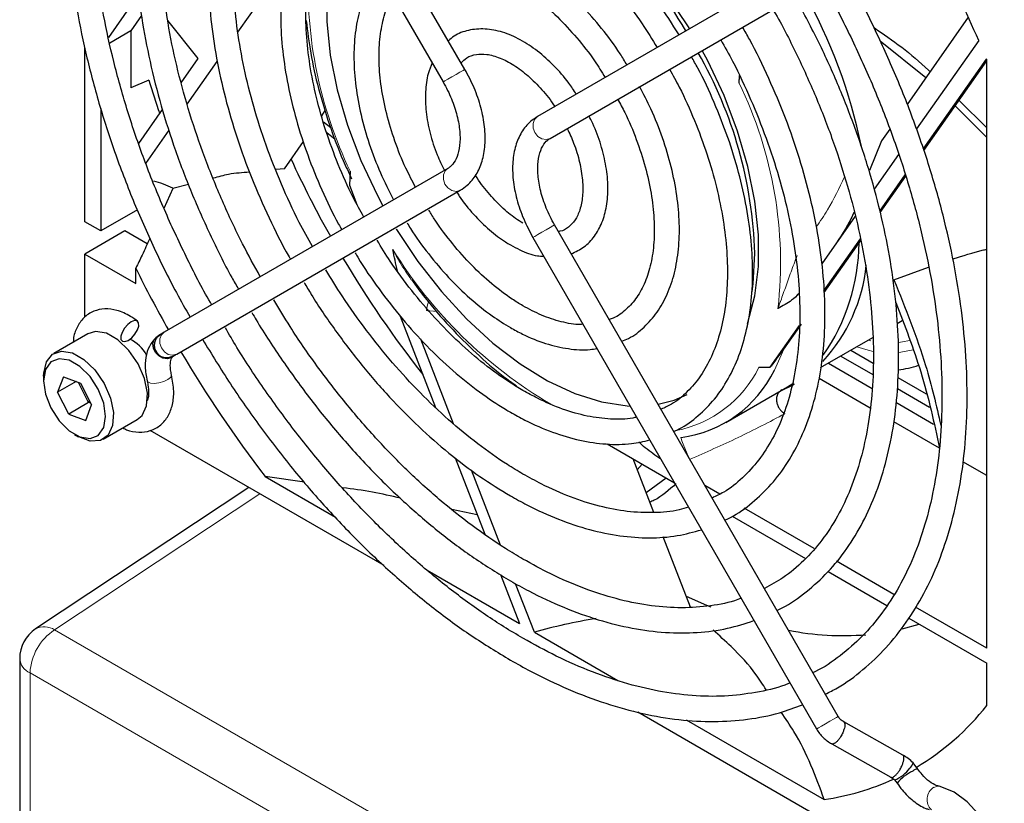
# Paper-space layout 'Blatt2' of a CAD drawing. Header units: millimetres. Extents: x 5 to 418, y 2 to 292.
# Tile 45 of 63: x 87 to 104, y 202 to 216. Entities that reach past the tile are written whole.
import ezdxf

# ---------------------------------------------------------------- set-up
doc = ezdxf.new("R2010")
doc.units = ezdxf.units.MM

psp = doc.layouts.new('Blatt2')

# ---------------------------------------------------------------- linework, layer by layer
at = {"color": 7, "linetype": 'Continuous', "lineweight": 25}
for p, q in [((94.838, 214.707), (89.823, 223.394)), ((89.438, 223.172), (94.453, 214.485)), ((101.138, 216.768), (96.122, 213.872)), ((90.823, 215.363), (91.658, 216.551)), ((96.344, 213.487), (101.36, 216.383)), ((88.941, 215.851), (88.534, 215.271)), ((89.119, 215.656), (88.929, 215.385)), ((103.743, 215.628), (102.66, 214.088)), ((90.123, 214.898), (89.585, 215.568)), ((88.929, 215.385), (88.557, 215.17)), ((88.929, 215.385), (88.929, 214.383)), ((102.182, 215.21), (102.993, 214.561)), ((103.926, 215.219), (102.826, 213.654)), ((88.116, 212.013), (88.116, 215.084)), ((89.822, 214.47), (90.123, 214.898)), ((89.928, 214.089), (90.459, 214.845)), ((102.947, 213.295), (104.067, 214.889)), ((102.955, 213.27), (104.07, 214.856)), ((104.07, 204.475), (104.07, 214.882)), ((99.687, 214.465), (99.693, 214.597)), ((89.246, 214.514), (88.929, 214.383)), ((103.512, 214.063), (104.07, 213.504)), ((103.579, 214.158), (104.07, 213.674)), ((88.399, 214.013), (88.399, 211.85)), ((89.069, 213.398), (89.491, 213.998)), ((92.305, 213.888), (92.368, 213.978)), ((92.465, 213.675), (92.337, 213.773)), ((89.193, 213.043), (89.605, 213.63)), ((92.544, 213.468), (92.394, 213.584)), ((102.353, 213.651), (102.209, 213.446)), ((91.645, 212.95), (91.982, 213.429)), ((102.209, 213.446), (101.997, 212.918)), ((102.509, 213.203), (102.077, 212.588)), ((94.535, 212.955), (89.519, 210.059)), ((91.645, 212.95), (91.493, 212.934)), ((92.809, 212.91), (92.797, 212.658)), ((94.531, 212.953), (94.535, 212.955)), ((102.179, 212.203), (102.628, 212.842)), ((89.948, 212.672), (89.672, 212.603)), ((92.797, 212.658), (92.927, 212.321)), ((102.186, 212.176), (102.636, 212.817)), ((89.672, 212.603), (89.514, 212.25)), ((89.741, 209.674), (94.757, 212.57)), ((89.046, 212.223), (88.399, 211.85)), ((88.399, 211.85), (88.116, 212.013)), ((101.441, 203.27), (96.426, 211.957)), ((101.742, 212.111), (101.15, 211.269)), ((88.823, 211.85), (88.116, 211.441)), ((89.22, 211.62), (88.823, 211.85)), ((96.041, 211.735), (101.056, 203.048)), ((101.189, 210.794), (101.833, 211.711)), ((101.191, 210.76), (101.839, 211.682)), ((88.116, 210.326), (88.116, 211.441)), ((88.116, 211.441), (89.017, 210.921)), ((89.017, 210.921), (89.017, 211.191)), ((102.426, 210.987), (103.041, 211.211)), ((93.693, 210.347), (94.32, 208.732)), ((102.484, 210.215), (102.574, 210.267)), ((100.239, 209.443), (100.758, 210.181)), ((100.478, 209.759), (100.791, 210.201)), ((88.168, 210.033), (87.567, 209.686)), ((89.443, 210.015), (89.373, 209.96)), ((89.406, 209.983), (89.457, 210.023)), ((89.408, 209.987), (89.448, 210.018)), ((94.639, 208.44), (94.058, 209.937)), ((101.131, 209.435), (102.052, 209.966)), ((101.665, 209.742), (102.058, 209.515)), ((89.671, 209.633), (89.665, 209.63)), ((89.67, 209.63), (89.675, 209.635)), ((89.677, 209.637), (89.671, 209.634)), ((89.677, 209.637), (89.69, 209.644)), ((101.267, 209.513), (102.044, 209.064)), ((101.488, 209.64), (102.052, 209.315)), ((100.039, 209.441), (100.239, 209.443)), ((87.386, 209.285), (87.386, 209.203)), ((87.737, 209.271), (87.633, 208.999)), ((87.96, 209.188), (87.633, 208.999)), ((87.737, 209.271), (88.039, 209.159)), ((88.183, 208.819), (88.002, 209.173)), ((100.547, 209.097), (100.659, 209.167)), ((102.005, 208.72), (101.103, 209.24)), ((102.496, 209.262), (102.996, 208.974)), ((87.83, 208.615), (87.633, 208.999)), ((88.039, 209.159), (88.236, 208.775)), ((99.451, 208.465), (100.547, 209.097)), ((100.661, 209.134), (100.411, 209.01)), ((102.488, 209.063), (103.055, 208.736)), ((88.183, 208.819), (87.83, 208.615)), ((88.183, 208.819), (88.201, 208.843)), ((88.22, 208.805), (88.183, 208.819)), ((102.463, 208.822), (103.129, 208.438)), ((88.131, 208.503), (88.236, 208.775)), ((87.83, 208.615), (88.131, 208.503)), ((88.442, 208.17), (89.043, 208.517)), ((103.231, 208.012), (102.427, 208.476)), ((93.408, 205.937), (89.274, 208.323)), ((87.934, 208.254), (88.005, 208.213)), ((97.356, 208.085), (98.544, 207.4)), ((94.665, 207.843), (95.19, 206.489)), ((98.181, 206.873), (97.813, 207.822)), ((104.07, 207.527), (103.646, 207.772)), ((95.471, 206.296), (94.956, 207.623)), ((97.887, 207.631), (97.972, 207.73)), ((91.303, 207.509), (92.547, 206.791)), ((91.999, 207.408), (91.303, 207.509)), ((98.401, 207.483), (98.047, 207.219)), ((91.019, 207.316), (87.243, 204.815)), ((99.35, 207.2), (99.084, 207.354)), ((95.057, 206.832), (94.606, 206.93)), ((101.019, 206.236), (99.78, 206.951)), ((99.564, 206.811), (100.864, 206.061)), ((98.829, 205.202), (98.347, 206.446)), ((102.427, 205.424), (101.41, 206.011)), ((94.169, 205.854), (95.802, 204.912)), ((95.466, 205.777), (95.802, 204.912)), ((101.263, 205.83), (102.302, 205.23)), ((96.067, 204.759), (95.735, 205.615)), ((104.07, 204.475), (102.81, 205.202)), ((102.69, 205.006), (104.07, 204.21)), ((102.573, 204.816), (102.872, 204.901)), ((96.067, 204.759), (97.544, 203.906)), ((86.964, 204.294), (86.964, 141.629)), ((104.07, 203.462), (104.07, 204.21)), ((101.98, 200.988), (97.896, 203.346)), ((98.755, 203.207), (101.193, 201.8)), ((102.584, 202.587), (101.539, 203.176)), ((101.328, 202.784), (102.373, 202.195)), ((102.85, 202.34), (102.765, 202.448)), ((102.437, 202.147), (102.484, 202.088)), ((103.229, 202.033), (103.225, 202.034))]:
    psp.add_line(p, q, dxfattribs=at)
at = {"color": 7, "linetype": 'Continuous', "lineweight": 18}
for p, q in [((94.343, 210.427), (94.162, 210.443)), ((102.017, 209.909), (101.973, 209.921)), ((101.969, 209.741), (101.771, 209.804)), ((102.061, 209.722), (101.969, 209.741)), ((91.211, 207.205), (87.581, 204.8)), ((87.581, 204.8), (130.346, 180.112)), ((129.912, 179.351), (87.147, 204.039)), ((87.147, 204.039), (87.147, 141.374))]:
    psp.add_line(p, q, dxfattribs=at)
at = {"color": 7, "linetype": 'Continuous', "lineweight": 25, "flags": 128}
for points in [[(98.814, 215.427), (98.796, 215.457), (98.416, 216.026), (98.001, 216.556), (97.557, 217.04), (97.091, 217.468), (96.612, 217.834), (96.126, 218.132), (95.643, 218.358), (95.254, 218.485)], [(92.733, 217.464), (92.58, 217.103), (92.456, 216.631), (92.394, 216.111), (92.394, 215.55), (92.456, 214.958), (92.58, 214.344), (92.762, 213.719), (93, 213.093), (93.291, 212.476), (93.388, 212.293)], [(99.835, 210.202), (99.845, 210.232), (99.968, 210.703), (100.03, 211.223), (100.03, 211.784), (99.968, 212.376), (99.845, 212.99), (99.663, 213.615), (99.424, 214.242), (99.134, 214.859), (99.037, 215.042)], [(104.07, 214.882), (104.07, 214.883), (104.069, 214.884), (104.069, 214.885), (104.069, 214.885), (104.068, 214.886), (104.068, 214.887), (104.067, 214.888), (104.067, 214.889)], [(93.625, 211.884), (93.629, 211.878), (94.008, 211.309), (94.424, 210.778), (94.868, 210.295), (95.333, 209.866), (95.813, 209.5), (96.298, 209.202), (96.782, 208.977), (97.255, 208.828), (97.711, 208.759), (97.761, 208.756)], [(99.917, 210.774), (99.936, 210.917), (99.967, 211.459)], [(88.938, 210.242), (88.876, 210.195), (88.819, 210.131), (88.776, 210.058), (88.753, 209.989), (88.755, 209.933), (88.78, 209.9), (88.825, 209.894), (88.883, 209.916), (88.946, 209.964), (89.002, 210.028), (89.045, 210.101), (89.068, 210.17), (89.066, 210.226), (89.041, 210.259), (88.996, 210.265), (88.938, 210.242)], [(88.498, 210.041), (88.306, 210.073), (88.168, 210.033)], [(89.043, 208.517), (89.127, 208.589), (89.207, 208.759), (89.222, 208.985), (89.17, 209.243), (89.057, 209.504), (88.895, 209.74), (88.701, 209.926), (88.498, 210.041)], [(89.668, 209.628), (89.646, 209.613), (89.576, 209.592), (89.498, 209.602), (89.423, 209.641), (89.364, 209.704), (89.328, 209.781), (89.321, 209.86), (89.345, 209.929), (89.373, 209.96)], [(87.386, 209.285), (87.388, 209.336), (87.436, 209.537), (87.545, 209.671), (87.705, 209.726), (87.897, 209.694)], [(87.897, 209.694), (88.1, 209.579), (88.294, 209.393), (88.456, 209.157), (88.569, 208.896), (88.621, 208.639), (88.606, 208.412), (88.526, 208.242), (88.39, 208.146), (88.212, 208.135), (88.011, 208.21), (88.005, 208.213)], [(87.838, 209.565), (87.66, 209.593), (87.514, 209.536), (87.419, 209.4), (87.386, 209.203), (87.419, 208.967), (87.515, 208.722), (87.661, 208.496), (87.84, 208.318), (88.03, 208.209), (88.209, 208.181), (88.354, 208.238), (88.449, 208.374), (88.482, 208.571), (88.449, 208.807), (88.354, 209.052), (88.208, 209.278), (88.029, 209.456), (87.838, 209.565)], [(89.665, 209.63), (89.586, 209.607), (89.533, 209.61)], [(98.256, 208.787), (98.54, 208.86), (98.769, 208.957)], [(98.754, 205.396), (99.113, 205.235), (99.188, 205.204)], [(103.366, 199.947), (103.575, 199.88), (103.783, 199.878), (103.968, 199.942), (104.126, 200.076), (104.227, 200.256), (104.276, 200.475), (104.269, 200.733), (104.204, 201.013), (104.085, 201.289), (103.92, 201.544), (103.721, 201.762), (103.495, 201.929), (103.272, 202.022), (103.225, 202.034), (103.225, 202.034)]]:
    psp.add_lwpolyline(points, dxfattribs=at)
at = {"color": 7, "linetype": 'Continuous', "lineweight": 18, "flags": 128}
for points in [[(94.751, 214.657), (94.682, 214.617), (94.607, 214.573), (94.537, 214.533), (94.485, 214.503), (94.457, 214.487), (94.453, 214.485)], [(94.838, 214.707), (94.834, 214.705), (94.805, 214.688), (94.751, 214.657)], [(96.122, 213.872), (96.07, 213.822), (96.043, 213.751), (96.045, 213.669), (96.076, 213.589), (96.131, 213.522), (96.201, 213.479), (96.276, 213.467), (96.344, 213.487), (96.344, 213.487)], [(94.757, 212.57), (94.751, 212.567), (94.682, 212.55), (94.607, 212.565), (94.537, 212.61), (94.485, 212.679), (94.457, 212.76), (94.457, 212.841), (94.487, 212.911), (94.531, 212.953)], [(96.041, 211.735), (96.045, 211.738), (96.076, 211.755), (96.131, 211.787), (96.201, 211.827), (96.276, 211.871), (96.344, 211.91), (96.396, 211.94), (96.423, 211.956), (96.426, 211.957)], [(89.741, 209.674), (89.736, 209.671), (89.666, 209.653), (89.591, 209.669), (89.522, 209.714), (89.469, 209.782), (89.441, 209.863), (89.442, 209.945), (89.471, 210.015), (89.519, 210.059)], [(102.704, 209.916), (102.576, 209.889), (102.505, 209.88)], [(100.478, 209.759), (100.341, 209.442), (100.314, 209.389)], [(102.765, 209.751), (102.549, 209.709), (102.507, 209.705)], [(89.582, 209.222), (89.511, 209.19), (89.427, 209.167), (89.345, 209.157), (89.276, 209.162), (89.23, 209.181), (89.217, 209.201)], [(89.649, 209.304), (89.65, 209.296), (89.631, 209.26), (89.582, 209.222)], [(98.79, 207.862), (98.786, 207.872), (98.756, 207.94), (98.726, 208.012), (98.699, 208.08), (98.677, 208.138), (98.663, 208.18), (98.658, 208.201), (98.663, 208.2)], [(101.056, 203.048), (101.061, 203.05), (101.092, 203.068), (101.146, 203.1), (101.216, 203.14), (101.291, 203.183), (101.36, 203.223), (101.412, 203.253), (101.439, 203.268), (101.441, 203.27)], [(103.225, 202.034), (103.196, 202.036), (103.132, 202.016)]]:
    psp.add_lwpolyline(points, dxfattribs=at)
at = {"color": 7, "linetype": 'Continuous', "lineweight": 25}
for centre, radius, start, end in [((92.489, 211.838), 7.191, 29.5616, 62.3293), ((83.489, 206.304), 22.297, 23.5689, 27.7925), ((92.362, 211.363), 9.696, 11.7837, 29.1088), ((92.335, 211.214), 7.636, 1.8385, 29.7338), ((106.359, 219.862), 17.929, 197.3548, 199.3306), ((108.89, 220.993), 18.85, 204.6936, 209.3421), ((98.298, 211.667), 3.512, 325.0464, 359.5697), ((108.759, 220.895), 18.687, 210.6403, 218.3096), ((109.256, 221.199), 22.578, 206.312, 209.4395), ((98.99, 211.555), 2.965, 317.3401, 354.0132), ((88.606, 209.316), 0.693, 29.5383, 63.6046), ((89.567, 209.83), 0.222, 209.5849, 298.0105), ((109.013, 221.041), 22.288, 210.5367, 217.3833), ((98.376, 210.339), 2.158, 277.6275, 333.8921), ((96.856, 212.35), 4.46, 319.3307, 320.364), ((102.373, 210.887), 1.494, 274.9243, 289.1925), ((87.589, 204.294), 0.625, 123.5211, 180), ((101.535, 209.772), 5.074, 258.9591, 274.4728), ((100.498, 206.291), 4.557, 300.6254, 321.6186), ((102.634, 202.466), 0.132, 303.8577, 351.9568), ((102.247, 202.671), 0.558, 289.9363, 325.6516), ((103.108, 201.566), 0.815, 115.1296, 140.078), ((102.855, 202.206), 0.134, 91.8679, 133.5386), ((100.517, 206.351), 4.601, 278.441, 294.4227)]:
    psp.add_arc(centre, radius, start, end, dxfattribs=at)
at = {"color": 7, "linetype": 'Continuous', "lineweight": 18}
for centre, radius, start, end in [((99.595, 216.172), 7.53, 177.5142, 205.6706), ((93.165, 211.285), 7.256, 353.6007, 25.9923), ((100.465, 215.779), 8.108, 211.6559, 239.5456), ((94.682, 210.407), 0.522, 158.546, 176.0304), ((98.164, 210.376), 2.096, 281.2881, 333.4932), ((87.399, 204.525), 0.329, 56.5471, 118.2796), ((88.109, 203.994), 0.963, 123.2297, 177.3477), ((87.264, 204.317), 0.301, 184.2707, 247.0494), ((103.265, 201.801), 0.253, 121.591, 226.1586)]:
    psp.add_arc(centre, radius, start, end, dxfattribs=at)
at = {"color": 7, "linetype": 'Continuous', "lineweight": 25}
for centre, major_axis, ratio, start_param, end_param in [((87.65, 201.311), (1.399, 11.48), 0.402531, 6.144995, 6.220755), ((100.047, 200.883), (7.357, -0.897), 0.565682, 2.04191, 2.209587)]:
    psp.add_ellipse(centre, major_axis=major_axis, ratio=ratio, start_param=start_param, end_param=end_param, dxfattribs=at)
for points, knots in [([(89.684, 222.746), (89.564, 222.646), (89.301, 222.427), (88.95, 222.011), (88.623, 221.519), (88.347, 220.967), (88.123, 220.362), (87.954, 219.706), (87.841, 219.006), (87.784, 218.266), (87.784, 217.492), (87.84, 216.689), (87.952, 215.863), (88.12, 215.02), (88.342, 214.166), (88.616, 213.306), (88.939, 212.448), (89.312, 211.597), (89.659, 210.886), (89.897, 210.469), (89.979, 210.325)], [0, 0, 0, 0, 0.047495, 0.104245, 0.16119, 0.21838, 0.275808, 0.333427, 0.391178, 0.449004, 0.506865, 0.564727, 0.622576, 0.680405, 0.738212, 0.795999, 0.853768, 0.911525, 0.969272, 1, 1, 1, 1]), ([(90.36, 210.545), (90.352, 210.558), (90.188, 210.835), (89.904, 211.398), (89.515, 212.225), (89.176, 213.064), (88.885, 213.904), (88.646, 214.741), (88.458, 215.567), (88.325, 216.377), (88.246, 217.165), (88.221, 217.924), (88.252, 218.65), (88.337, 219.336), (88.476, 219.977), (88.666, 220.57), (88.907, 221.111), (89.197, 221.594), (89.527, 222.018), (89.781, 222.247), (89.907, 222.359)], [0, 0, 0, 0, 0.002984, 0.061786, 0.120582, 0.179367, 0.238136, 0.296885, 0.355608, 0.414301, 0.472963, 0.531593, 0.590196, 0.648783, 0.707371, 0.765991, 0.824695, 0.883552, 0.942649, 1, 1, 1, 1]), ([(90.542, 221.246), (90.479, 221.195), (90.281, 221.036), (89.999, 220.701), (89.696, 220.248), (89.446, 219.734), (89.248, 219.168), (89.106, 218.552), (89.019, 217.894), (88.989, 217.197), (89.016, 216.469), (89.099, 215.716), (89.239, 214.944), (89.432, 214.159), (89.678, 213.369), (89.974, 212.578), (90.321, 211.796), (90.61, 211.207), (90.795, 210.889), (90.836, 210.819)], [0, 0, 0, 0, 0.0297221, 0.0920931, 0.1547158, 0.2176773, 0.2809694, 0.3445217, 0.4082441, 0.4720569, 0.535902, 0.5997366, 0.6635462, 0.7273262, 0.7910773, 0.8548038, 0.9185115, 0.9822071, 1, 1, 1, 1]), ([(91.22, 211.041), (91.113, 211.234), (90.871, 211.674), (90.542, 212.381), (90.229, 213.148), (89.967, 213.919), (89.754, 214.684), (89.595, 215.438), (89.49, 216.174), (89.439, 216.885), (89.443, 217.564), (89.501, 218.206), (89.613, 218.805), (89.777, 219.357), (89.991, 219.856), (90.254, 220.297), (90.515, 220.634), (90.704, 220.798), (90.773, 220.859)], [0, 0, 0, 0, 0.051093, 0.116235, 0.181362, 0.246465, 0.311538, 0.376574, 0.441565, 0.50651, 0.57141, 0.636277, 0.701135, 0.766017, 0.830996, 0.896176, 0.961688, 1, 1, 1, 1]), ([(91.472, 219.648), (91.383, 219.564), (91.181, 219.372), (90.92, 219.001), (90.685, 218.55), (90.504, 218.044), (90.377, 217.489), (90.306, 216.891), (90.293, 216.256), (90.337, 215.592), (90.437, 214.906), (90.592, 214.205), (90.801, 213.495), (91.059, 212.785), (91.37, 212.083), (91.605, 211.602), (91.745, 211.365), (91.754, 211.35)], [0, 0, 0, 0, 0.0553472, 0.126175, 0.1974843, 0.2693173, 0.3415774, 0.4141137, 0.4867886, 0.5595018, 0.632191, 0.7048379, 0.7774394, 0.8500009, 0.9225318, 0.9950439, 1, 1, 1, 1]), ([(92.142, 211.574), (92.063, 211.716), (91.862, 212.077), (91.587, 212.678), (91.316, 213.364), (91.095, 214.051), (90.925, 214.73), (90.809, 215.394), (90.747, 216.035), (90.74, 216.646), (90.786, 217.22), (90.886, 217.752), (91.037, 218.235), (91.238, 218.663), (91.459, 219.006), (91.629, 219.178), (91.701, 219.251)], [0, 0, 0, 0, 0.04851, 0.123435, 0.198335, 0.273195, 0.348001, 0.42274, 0.497405, 0.571994, 0.646522, 0.721027, 0.795565, 0.870264, 0.945323, 1, 1, 1, 1]), ([(98.627, 215.318), (98.506, 215.509), (98.264, 215.889), (97.857, 216.42), (97.425, 216.913), (96.968, 217.357), (96.495, 217.749), (96.011, 218.081), (95.522, 218.351), (95.033, 218.552), (94.553, 218.681), (94.088, 218.736), (93.644, 218.717), (93.233, 218.618), (92.927, 218.495), (92.775, 218.383), (92.734, 218.352)], [0, 0, 0, 0, 0.074868, 0.149764, 0.224705, 0.299713, 0.374812, 0.450017, 0.525331, 0.600728, 0.676088, 0.751203, 0.825784, 0.899563, 0.972488, 1, 1, 1, 1]), ([(92.956, 217.967), (92.98, 217.987), (93.097, 218.082), (93.349, 218.187), (93.708, 218.277), (94.103, 218.29), (94.521, 218.233), (94.957, 218.106), (95.405, 217.912), (95.858, 217.652), (96.311, 217.329), (96.756, 216.949), (97.186, 216.516), (97.595, 216.037), (97.95, 215.561), (98.151, 215.235), (98.238, 215.094)], [0, 0, 0, 0, 0.020183, 0.099284, 0.178675, 0.257054, 0.334229, 0.410572, 0.4865, 0.562289, 0.638066, 0.713895, 0.789805, 0.865794, 0.941845, 1, 1, 1, 1]), ([(92.388, 218.061), (92.338, 218.012), (92.189, 217.865), (91.995, 217.556), (91.805, 217.144), (91.671, 216.677), (91.592, 216.165), (91.571, 215.614), (91.607, 215.034), (91.7, 214.431), (91.849, 213.815), (92.049, 213.194), (92.302, 212.577), (92.509, 212.134), (92.642, 211.906), (92.661, 211.873)], [0, 0, 0, 0, 0.042664, 0.126207, 0.210589, 0.295847, 0.381751, 0.46801, 0.554396, 0.640751, 0.727035, 0.813243, 0.899387, 0.98549, 1, 1, 1, 1]), ([(93.048, 212.097), (92.985, 212.21), (92.817, 212.514), (92.592, 213.026), (92.372, 213.62), (92.204, 214.211), (92.089, 214.79), (92.027, 215.347), (92.019, 215.874), (92.065, 216.363), (92.163, 216.808), (92.312, 217.199), (92.466, 217.484), (92.584, 217.615), (92.621, 217.657)], [0, 0, 0, 0, 0.054217, 0.144883, 0.235494, 0.326021, 0.416433, 0.506708, 0.596838, 0.686847, 0.776813, 0.866871, 0.957335, 1, 1, 1, 1]), ([(97.705, 214.786), (97.665, 214.852), (97.53, 215.079), (97.26, 215.435), (96.903, 215.845), (96.52, 216.205), (96.122, 216.511), (95.714, 216.756), (95.305, 216.933), (94.901, 217.037), (94.512, 217.066), (94.149, 217.015), (93.857, 216.914), (93.707, 216.804), (93.651, 216.763)], [0, 0, 0, 0, 0.03754, 0.128511, 0.219566, 0.31077, 0.402182, 0.493841, 0.585724, 0.677599, 0.768925, 0.858966, 0.947234, 1, 1, 1, 1]), ([(93.871, 216.383), (93.944, 216.432), (94.097, 216.535), (94.375, 216.607), (94.691, 216.615), (95.033, 216.551), (95.39, 216.418), (95.755, 216.219), (96.12, 215.958), (96.478, 215.641), (96.819, 215.271), (97.105, 214.91), (97.259, 214.662), (97.32, 214.564)], [0, 0, 0, 0, 0.09254, 0.191968, 0.28944, 0.384006, 0.476917, 0.569247, 0.66149, 0.753835, 0.846358, 0.939042, 1, 1, 1, 1]), ([(101.214, 203.664), (101.285, 203.699), (101.523, 203.817), (101.884, 204.088), (102.293, 204.473), (102.654, 204.925), (102.967, 205.435), (103.228, 206.002), (103.437, 206.622), (103.591, 207.29), (103.688, 208.002), (103.729, 208.752), (103.714, 209.535), (103.642, 210.345), (103.514, 211.177), (103.331, 212.023), (103.094, 212.879), (102.806, 213.739), (102.469, 214.596), (102.082, 215.444), (101.767, 216.074), (101.569, 216.413), (101.529, 216.481)], [0, 0, 0, 0, 0.022814, 0.075557, 0.1283, 0.181156, 0.234214, 0.287502, 0.341002, 0.394665, 0.448434, 0.502262, 0.556113, 0.60996, 0.663792, 0.717604, 0.771397, 0.825171, 0.87893, 0.932678, 0.986419, 1, 1, 1, 1]), ([(93.318, 216.451), (93.313, 216.445), (93.228, 216.355), (93.109, 216.125), (92.969, 215.764), (92.89, 215.348), (92.866, 214.894), (92.901, 214.409), (92.992, 213.904), (93.14, 213.39), (93.331, 212.884), (93.496, 212.56), (93.576, 212.402)], [0, 0, 0, 0, 0.006904, 0.113992, 0.222872, 0.333533, 0.445328, 0.557574, 0.669794, 0.781861, 0.893777, 1, 1, 1, 1]), ([(101.144, 216.258), (101.195, 216.171), (101.399, 215.818), (101.717, 215.178), (102.092, 214.346), (102.417, 213.507), (102.694, 212.667), (102.919, 211.832), (103.092, 211.01), (103.21, 210.205), (103.274, 209.425), (103.283, 208.675), (103.237, 207.96), (103.137, 207.285), (102.984, 206.657), (102.779, 206.078), (102.525, 205.553), (102.222, 205.086), (101.874, 204.676), (101.477, 204.336), (101.182, 204.126), (101.009, 204.05), (100.995, 204.044)], [0, 0, 0, 0, 0.017896, 0.072149, 0.126394, 0.180629, 0.234848, 0.289046, 0.34322, 0.397365, 0.451481, 0.505569, 0.559633, 0.613688, 0.667749, 0.72185, 0.776045, 0.830404, 0.885004, 0.939903, 0.995098, 1, 1, 1, 1]), ([(93.964, 212.626), (93.906, 212.737), (93.765, 213.003), (93.593, 213.44), (93.446, 213.921), (93.353, 214.389), (93.313, 214.833), (93.326, 215.245), (93.392, 215.609), (93.475, 215.869), (93.549, 215.984), (93.569, 216.016)], [0, 0, 0, 0, 0.088389, 0.212652, 0.33673, 0.460529, 0.583973, 0.70704, 0.829847, 0.952683, 1, 1, 1, 1]), ([(100.358, 205.146), (100.389, 205.16), (100.576, 205.245), (100.882, 205.467), (101.267, 205.813), (101.602, 206.227), (101.888, 206.699), (102.124, 207.228), (102.306, 207.809), (102.433, 208.437), (102.503, 209.107), (102.517, 209.813), (102.473, 210.549), (102.374, 211.309), (102.219, 212.085), (102.01, 212.872), (101.749, 213.663), (101.438, 214.452), (101.084, 215.231), (100.811, 215.736), (100.675, 215.988)], [0, 0, 0, 0, 0.011518, 0.068724, 0.125897, 0.183192, 0.24075, 0.298626, 0.35679, 0.41517, 0.473683, 0.532261, 0.590856, 0.649436, 0.707991, 0.766518, 0.82502, 0.883501, 0.941966, 1, 1, 1, 1]), ([(100.289, 215.765), (100.304, 215.739), (100.462, 215.471), (100.726, 214.94), (101.072, 214.179), (101.368, 213.409), (101.615, 212.639), (101.81, 211.877), (101.952, 211.128), (102.04, 210.399), (102.073, 209.698), (102.052, 209.03), (101.976, 208.401), (101.847, 207.817), (101.667, 207.282), (101.437, 206.801), (101.16, 206.376), (100.836, 206.013), (100.496, 205.725), (100.247, 205.591), (100.136, 205.532)], [0, 0, 0, 0, 0.006262, 0.065364, 0.124458, 0.183536, 0.242591, 0.301617, 0.360605, 0.419553, 0.478459, 0.537326, 0.59617, 0.655012, 0.713894, 0.77289, 0.832106, 0.891662, 0.951649, 1, 1, 1, 1]), ([(92.032, 215.568), (92.055, 215.378), (92.102, 214.985), (92.242, 214.367), (92.436, 213.731), (92.635, 213.196), (92.784, 212.881), (92.835, 212.774)], [0, 0, 0, 0, 0.210702, 0.435515, 0.660158, 0.884654, 1, 1, 1, 1]), ([(99.438, 206.74), (99.454, 206.747), (99.613, 206.813), (99.879, 207.006), (100.225, 207.318), (100.521, 207.699), (100.768, 208.137), (100.963, 208.63), (101.104, 209.173), (101.189, 209.761), (101.217, 210.387), (101.187, 211.044), (101.101, 211.726), (100.959, 212.424), (100.764, 213.132), (100.518, 213.843), (100.219, 214.548), (99.962, 215.087), (99.791, 215.383), (99.75, 215.454)], [0, 0, 0, 0, 0.007308, 0.070858, 0.134328, 0.197961, 0.261992, 0.3265, 0.391421, 0.456625, 0.521981, 0.587394, 0.652792, 0.718155, 0.783477, 0.848761, 0.914016, 0.97925, 1, 1, 1, 1]), ([(102.076, 215.444), (102.404, 215.219), (102.741, 214.986), (103.057, 214.674), (103.066, 214.665)], [0, 0, 0, 0, 0.972413, 1, 1, 1, 1]), ([(96.808, 214.268), (96.765, 214.334), (96.647, 214.517), (96.415, 214.777), (96.126, 215.038), (95.819, 215.24), (95.505, 215.375), (95.194, 215.434), (94.903, 215.408), (94.681, 215.33), (94.58, 215.24), (94.547, 215.211)], [0, 0, 0, 0, 0.0708, 0.195427, 0.320569, 0.446517, 0.573387, 0.700292, 0.824565, 0.943674, 1, 1, 1, 1]), ([(99.365, 215.231), (99.436, 215.105), (99.629, 214.76), (99.899, 214.175), (100.174, 213.49), (100.399, 212.803), (100.572, 212.123), (100.692, 211.458), (100.758, 210.815), (100.769, 210.201), (100.726, 209.624), (100.63, 209.089), (100.483, 208.603), (100.286, 208.17), (100.042, 207.792), (99.752, 207.478), (99.476, 207.254), (99.281, 207.163), (99.213, 207.13)], [0, 0, 0, 0, 0.038081, 0.104171, 0.170239, 0.236274, 0.302262, 0.368192, 0.434056, 0.499853, 0.565595, 0.631314, 0.697056, 0.762931, 0.829109, 0.895806, 0.963193, 1, 1, 1, 1]), ([(94.773, 214.82), (94.804, 214.853), (94.879, 214.929), (95.025, 214.977), (95.224, 214.981), (95.453, 214.92), (95.705, 214.789), (95.959, 214.599), (96.2, 214.351), (96.36, 214.161), (96.425, 214.051), (96.427, 214.048)], [0, 0, 0, 0, 0.102096, 0.242623, 0.364154, 0.4941, 0.619679, 0.744625, 0.869968, 0.995943, 1, 1, 1, 1]), ([(98.532, 208.309), (98.55, 208.315), (98.694, 208.372), (98.93, 208.546), (99.229, 208.829), (99.476, 209.18), (99.673, 209.585), (99.817, 210.043), (99.906, 210.548), (99.937, 211.092), (99.911, 211.668), (99.827, 212.267), (99.689, 212.881), (99.498, 213.503), (99.253, 214.121), (99.034, 214.6), (98.883, 214.863), (98.845, 214.931)], [0, 0, 0, 0, 0.010032, 0.082466, 0.154741, 0.2273, 0.30055, 0.374577, 0.44921, 0.524194, 0.599317, 0.674431, 0.749485, 0.824473, 0.899403, 0.974293, 1, 1, 1, 1]), ([(94.259, 214.82), (94.234, 214.758), (94.17, 214.605), (94.134, 214.312), (94.144, 213.957), (94.216, 213.58), (94.325, 213.228), (94.431, 213.012), (94.476, 212.921)], [0, 0, 0, 0, 0.12228, 0.303784, 0.489638, 0.676714, 0.863398, 1, 1, 1, 1]), ([(94.757, 212.57), (94.799, 212.598), (94.909, 212.671), (95.046, 212.841), (95.152, 213.082), (95.202, 213.366), (95.195, 213.687), (95.129, 214.031), (95.012, 214.379), (94.896, 214.599), (94.838, 214.707)], [0, 0, 0, 0, 0.077401, 0.20106, 0.326382, 0.457201, 0.592827, 0.73021, 0.867315, 1, 1, 1, 1]), ([(98.459, 214.708), (98.518, 214.603), (98.681, 214.309), (98.904, 213.806), (99.126, 213.212), (99.297, 212.62), (99.415, 212.041), (99.479, 211.483), (99.489, 210.954), (99.446, 210.463), (99.35, 210.017), (99.205, 209.621), (99.013, 209.28), (98.776, 209), (98.541, 208.803), (98.37, 208.727), (98.307, 208.699)], [0, 0, 0, 0, 0.042026, 0.11812, 0.194169, 0.270149, 0.346033, 0.421803, 0.497451, 0.572996, 0.648502, 0.724076, 0.799976, 0.876604, 0.954404, 1, 1, 1, 1]), ([(99.687, 214.465), (99.688, 214.489), (99.691, 214.525), (99.699, 214.566), (99.701, 214.579)], [0, 0, 0, 0, 0.660807, 1, 1, 1, 1]), ([(94.453, 214.485), (94.481, 214.435), (94.561, 214.289), (94.663, 214.037), (94.738, 213.743), (94.76, 213.474), (94.734, 213.248), (94.668, 213.081), (94.597, 212.996), (94.549, 212.964), (94.535, 212.955)], [0, 0, 0, 0, 0.075721, 0.222129, 0.367935, 0.512234, 0.654747, 0.796595, 0.940959, 1, 1, 1, 1]), ([(97.613, 209.901), (97.653, 209.917), (97.8, 209.974), (98.015, 210.145), (98.247, 210.407), (98.427, 210.73), (98.554, 211.104), (98.626, 211.525), (98.64, 211.985), (98.596, 212.474), (98.496, 212.981), (98.34, 213.496), (98.152, 213.974), (97.997, 214.271), (97.929, 214.402)], [0, 0, 0, 0, 0.03266, 0.119385, 0.205876, 0.293181, 0.381996, 0.472198, 0.563226, 0.654551, 0.745817, 0.836956, 0.927976, 1, 1, 1, 1]), ([(97.542, 214.179), (97.584, 214.101), (97.711, 213.869), (97.877, 213.466), (98.035, 212.985), (98.139, 212.513), (98.191, 212.063), (98.189, 211.644), (98.135, 211.267), (98.032, 210.94), (97.885, 210.667), (97.694, 210.457), (97.53, 210.33), (97.415, 210.294), (97.39, 210.287)], [0, 0, 0, 0, 0.046434, 0.139227, 0.231897, 0.324373, 0.416593, 0.50853, 0.600241, 0.691917, 0.784006, 0.877496, 0.973714, 1, 1, 1, 1]), ([(96.122, 213.872), (96.08, 213.844), (95.97, 213.771), (95.833, 213.601), (95.727, 213.36), (95.677, 213.076), (95.683, 212.755), (95.749, 212.411), (95.867, 212.063), (95.983, 211.843), (96.041, 211.735)], [0, 0, 0, 0, 0.077401, 0.20106, 0.326382, 0.457201, 0.592827, 0.73021, 0.867315, 1, 1, 1, 1]), ([(96.721, 211.447), (96.798, 211.483), (96.955, 211.556), (97.137, 211.751), (97.273, 211.995), (97.353, 212.288), (97.377, 212.623), (97.344, 212.989), (97.25, 213.37), (97.143, 213.674), (97.054, 213.84), (97.031, 213.883)], [0, 0, 0, 0, 0.110558, 0.225052, 0.339985, 0.458645, 0.581305, 0.706058, 0.831026, 0.955668, 1, 1, 1, 1]), ([(96.647, 213.661), (96.687, 213.576), (96.781, 213.378), (96.873, 213.066), (96.926, 212.745), (96.926, 212.457), (96.878, 212.217), (96.791, 212.032), (96.67, 211.911), (96.575, 211.849), (96.5, 211.843), (96.492, 211.843)], [0, 0, 0, 0, 0.097251, 0.223317, 0.348587, 0.472786, 0.596036, 0.719327, 0.845645, 0.982257, 1, 1, 1, 1]), ([(96.426, 211.957), (96.398, 212.007), (96.318, 212.153), (96.216, 212.405), (96.141, 212.699), (96.119, 212.968), (96.145, 213.194), (96.211, 213.362), (96.282, 213.446), (96.33, 213.478), (96.344, 213.487)], [0, 0, 0, 0, 0.075721, 0.222129, 0.367935, 0.512234, 0.654747, 0.796595, 0.940959, 1, 1, 1, 1]), ([(91.031, 212.888), (90.905, 212.88), (90.687, 212.867), (90.476, 212.807), (90.386, 212.782)], [0, 0, 0, 0, 0.57398, 1, 1, 1, 1]), ([(95.865, 211.988), (95.822, 212.014), (95.696, 212.092), (95.483, 212.266), (95.247, 212.525), (95.092, 212.722), (95.03, 212.834), (95.028, 212.837)], [0, 0, 0, 0, 0.145458, 0.425913, 0.708056, 0.991542, 1, 1, 1, 1]), ([(94.697, 212.536), (94.711, 212.513), (94.796, 212.371), (94.99, 212.14), (95.264, 211.864), (95.488, 211.695), (95.614, 211.62), (95.643, 211.603)], [0, 0, 0, 0, 0.056079, 0.346979, 0.638803, 0.916763, 1, 1, 1, 1]), ([(95.865, 210.528), (95.802, 210.566), (95.617, 210.678), (95.311, 210.91), (94.955, 211.238), (94.619, 211.618), (94.365, 211.948), (94.238, 212.158), (94.203, 212.217)], [0, 0, 0, 0, 0.105897, 0.308757, 0.512091, 0.71582, 0.919882, 1, 1, 1, 1]), ([(101.723, 212.184), (101.685, 212.105), (101.56, 211.852), (101.399, 211.623), (101.288, 211.465)], [0, 0, 0, 0, 0.310322, 1, 1, 1, 1]), ([(93.816, 211.994), (93.835, 211.961), (93.949, 211.767), (94.195, 211.438), (94.546, 211.021), (94.926, 210.654), (95.294, 210.358), (95.536, 210.209), (95.643, 210.143)], [0, 0, 0, 0, 0.040879, 0.240588, 0.440461, 0.640639, 0.841254, 1, 1, 1, 1]), ([(89.266, 211.719), (89.22, 211.62), (89.139, 211.444), (89.055, 211.268), (89.017, 211.191)], [0, 0, 0, 0, 0.5611531, 1, 1, 1, 1]), ([(95.865, 209.032), (95.786, 209.079), (95.556, 209.217), (95.176, 209.492), (94.732, 209.874), (94.302, 210.309), (93.895, 210.791), (93.551, 211.252), (93.361, 211.562), (93.285, 211.687)], [0, 0, 0, 0, 0.084244, 0.245203, 0.406377, 0.567724, 0.729236, 0.890879, 1, 1, 1, 1]), ([(95.643, 211.603), (95.697, 211.573), (95.856, 211.489), (96.056, 211.412), (96.196, 211.404), (96.233, 211.402)], [0, 0, 0, 0, 0.278735, 0.806613, 1, 1, 1, 1]), ([(92.898, 211.464), (92.913, 211.438), (93.04, 211.216), (93.316, 210.822), (93.723, 210.295), (94.161, 209.811), (94.621, 209.375), (95.088, 209.001), (95.431, 208.771), (95.614, 208.664), (95.643, 208.647)], [0, 0, 0, 0, 0.021193, 0.180714, 0.340287, 0.499963, 0.659792, 0.819821, 0.971624, 1, 1, 1, 1]), ([(93.644, 211.144), (93.617, 211.269), (93.589, 211.396), (93.563, 211.522), (93.563, 211.523)], [0, 0, 0, 0, 0.985925, 1, 1, 1, 1]), ([(103.466, 211.357), (103.649, 211.413), (103.865, 211.478), (104.043, 211.523), (104.07, 211.53)], [0, 0, 0, 0, 0.847456, 1, 1, 1, 1]), ([(95.865, 207.554), (95.773, 207.609), (95.506, 207.768), (95.065, 208.08), (94.547, 208.505), (94.042, 208.986), (93.555, 209.515), (93.094, 210.088), (92.698, 210.639), (92.473, 211.009), (92.379, 211.164)], [0, 0, 0, 0, 0.0721702, 0.2098749, 0.347705, 0.4856306, 0.623654, 0.7617625, 0.8999354, 1, 1, 1, 1]), ([(91.994, 210.942), (92.036, 210.87), (92.207, 210.575), (92.548, 210.082), (93.01, 209.473), (93.503, 208.906), (94.019, 208.384), (94.554, 207.916), (95.097, 207.503), (95.462, 207.28), (95.643, 207.169)], [0, 0, 0, 0, 0.044045, 0.180912, 0.317808, 0.454758, 0.591787, 0.728919, 0.866171, 1, 1, 1, 1]), ([(93.894, 210.99), (93.973, 210.882), (94.187, 210.589), (94.569, 210.153), (95.033, 209.689), (95.43, 209.34), (95.674, 209.17), (95.753, 209.114)], [0, 0, 0, 0, 0.142856, 0.388963, 0.635246, 0.881763, 1, 1, 1, 1]), ([(102.426, 210.987), (102.631, 210.481), (102.979, 209.618), (103.176, 208.766), (103.257, 208.414)], [0, 0, 0, 0, 0.5872382, 1, 1, 1, 1]), ([(100.75, 210.745), (100.707, 210.703), (100.596, 210.594), (100.458, 210.525), (100.376, 210.477), (100.375, 210.477)], [0, 0, 0, 0, 0.3822891, 0.9925303, 1, 1, 1, 1]), ([(95.865, 206.051), (95.762, 206.112), (95.462, 206.29), (94.965, 206.634), (94.382, 207.097), (93.81, 207.618), (93.255, 208.189), (92.722, 208.806), (92.216, 209.464), (91.792, 210.074), (91.553, 210.474), (91.458, 210.633)], [0, 0, 0, 0, 0.064024, 0.186081, 0.308221, 0.430421, 0.552685, 0.675007, 0.797377, 0.919782, 1, 1, 1, 1]), ([(102.46, 210.585), (102.618, 210.175), (102.952, 209.31), (103.137, 208.458), (103.235, 208.01)], [0, 0, 0, 0, 0.4737474, 1, 1, 1, 1]), ([(89.047, 210.255), (89.007, 210.284), (88.89, 210.369), (88.695, 210.454), (88.471, 210.484), (88.265, 210.441), (88.09, 210.325), (87.972, 210.15), (87.915, 209.999), (87.912, 209.903), (87.912, 209.884)], [0, 0, 0, 0, 0.08778, 0.255108, 0.399643, 0.536373, 0.682627, 0.822799, 0.965714, 1, 1, 1, 1]), ([(91.071, 210.409), (91.096, 210.366), (91.264, 210.072), (91.611, 209.552), (92.112, 208.858), (92.647, 208.204), (93.207, 207.592), (93.788, 207.028), (94.386, 206.518), (95.006, 206.054), (95.427, 205.797), (95.643, 205.666)], [0, 0, 0, 0, 0.021098, 0.142595, 0.264106, 0.385645, 0.507226, 0.628864, 0.750571, 0.872356, 1, 1, 1, 1]), ([(96.927, 210.201), (96.91, 210.199), (96.794, 210.189), (96.546, 210.239), (96.206, 210.346), (95.974, 210.469), (95.865, 210.528)], [0, 0, 0, 0, 0.054724, 0.385588, 0.709679, 1, 1, 1, 1]), ([(89.519, 210.059), (89.505, 210.051), (89.48, 210.036), (89.463, 210.026), (89.457, 210.023), (89.456, 210.022), (89.456, 210.022), (89.454, 210.021), (89.454, 210.021), (89.451, 210.019), (89.446, 210.016), (89.428, 210.004), (89.396, 209.976), (89.361, 209.923), (89.343, 209.855), (89.344, 209.783), (89.366, 209.741), (89.376, 209.721)], [0, 0, 0, 0, 0.154334, 0.289362, 0.356972, 0.390802, 0.407784, 0.41148, 0.413613, 0.416573, 0.426791, 0.443535, 0.52951, 0.645097, 0.759929, 0.888846, 1, 1, 1, 1]), ([(95.865, 204.651), (95.752, 204.718), (95.424, 204.912), (94.882, 205.282), (94.243, 205.778), (93.615, 206.332), (93.003, 206.937), (92.411, 207.59), (91.843, 208.286), (91.306, 209.022), (90.89, 209.641), (90.668, 210.022), (90.601, 210.138)], [0, 0, 0, 0, 0.058486, 0.169928, 0.281429, 0.392972, 0.50456, 0.616192, 0.727861, 0.83956, 0.951279, 1, 1, 1, 1]), ([(95.643, 210.143), (95.714, 210.104), (95.922, 209.989), (96.268, 209.85), (96.668, 209.761), (96.973, 209.736), (97.133, 209.767), (97.172, 209.775)], [0, 0, 0, 0, 0.137093, 0.39714, 0.657248, 0.915497, 1, 1, 1, 1]), ([(89.369, 209.957), (89.339, 209.924), (89.264, 209.842), (89.198, 209.669), (89.172, 209.449), (89.201, 209.285), (89.217, 209.201)], [0, 0, 0, 0, 0.180053, 0.4385894, 0.7112508, 1, 1, 1, 1]), ([(90.197, 209.937), (90.359, 209.671), (90.685, 209.139), (91.22, 208.376), (91.785, 207.644), (92.379, 206.954), (92.997, 206.309), (93.634, 205.714), (94.287, 205.173), (94.958, 204.681), (95.412, 204.406), (95.643, 204.266)], [0, 0, 0, 0, 0.110043, 0.220712, 0.331397, 0.442107, 0.552852, 0.66364, 0.774479, 0.885374, 1, 1, 1, 1]), ([(100.291, 209.504), (100.335, 209.565), (100.392, 209.643), (100.463, 209.739), (100.478, 209.759)], [0, 0, 0, 0, 0.786238, 1, 1, 1, 1]), ([(89.649, 209.305), (89.643, 209.336), (89.624, 209.424), (89.628, 209.545), (89.656, 209.615), (89.668, 209.628), (89.673, 209.633)], [0, 0, 0, 0, 0.172668, 0.498132, 0.815255, 1, 1, 1, 1]), ([(89.671, 209.633), (89.679, 209.637), (89.688, 209.643), (89.691, 209.645), (89.692, 209.645), (89.692, 209.645)], [0, 0, 0, 0, 0.714979, 0.920481, 1, 1, 1, 1]), ([(89.679, 209.638), (89.679, 209.638), (89.679, 209.638), (89.69, 209.644), (89.721, 209.662), (89.741, 209.674)], [0, 0, 0, 0, 0.0590483, 0.3755034, 1, 1, 1, 1]), ([(88.789, 208.37), (88.81, 208.358), (88.902, 208.309), (89.068, 208.286), (89.28, 208.309), (89.465, 208.412), (89.599, 208.577), (89.675, 208.782), (89.7, 209.026), (89.666, 209.209), (89.649, 209.305)], [0, 0, 0, 0, 0.04179, 0.178033, 0.305962, 0.443918, 0.57463, 0.705792, 0.845665, 1, 1, 1, 1]), ([(89.217, 209.201), (89.224, 209.166), (89.245, 209.065), (89.247, 208.931), (89.226, 208.873), (89.218, 208.85)], [0, 0, 0, 0, 0.239381, 0.697196, 1, 1, 1, 1]), ([(97.874, 208.559), (97.853, 208.554), (97.713, 208.517), (97.421, 208.518), (97.006, 208.566), (96.57, 208.692), (96.187, 208.854), (95.951, 208.985), (95.865, 209.032)], [0, 0, 0, 0, 0.039335, 0.253917, 0.465177, 0.674108, 0.881859, 1, 1, 1, 1]), ([(100.445, 209.042), (100.42, 209.024), (100.376, 208.993), (100.349, 208.916), (100.347, 208.845), (100.363, 208.778), (100.392, 208.718), (100.432, 208.668), (100.468, 208.637), (100.491, 208.623), (100.498, 208.619)], [0, 0, 0, 0, 0.250627, 0.420835, 0.549685, 0.653963, 0.758686, 0.853863, 0.954133, 1, 1, 1, 1]), ([(95.643, 208.647), (95.728, 208.599), (95.977, 208.461), (96.389, 208.284), (96.871, 208.14), (97.339, 208.074), (97.756, 208.074), (98.001, 208.131), (98.107, 208.156)], [0, 0, 0, 0, 0.099935, 0.289587, 0.479344, 0.668593, 0.856634, 1, 1, 1, 1]), ([(98.303, 207.817), (98.211, 207.881), (98.079, 207.972), (97.952, 208.084), (97.914, 208.118)], [0, 0, 0, 0, 0.702977, 1, 1, 1, 1]), ([(98.792, 206.97), (98.737, 206.953), (98.548, 206.893), (98.186, 206.863), (97.715, 206.882), (97.221, 206.975), (96.711, 207.138), (96.257, 207.337), (95.973, 207.494), (95.865, 207.554)], [0, 0, 0, 0, 0.067663, 0.236456, 0.403579, 0.569264, 0.734018, 0.898297, 1, 1, 1, 1]), ([(93.699, 207.126), (93.535, 207.165), (93.202, 207.243), (92.852, 207.288), (92.675, 207.31)], [0, 0, 0, 0, 0.494444, 1, 1, 1, 1]), ([(98.572, 207.384), (98.45, 207.273), (98.308, 207.143), (98.135, 207.066), (98.11, 207.055)], [0, 0, 0, 0, 0.856095, 1, 1, 1, 1]), ([(95.643, 207.169), (95.74, 207.115), (96.024, 206.957), (96.493, 206.745), (97.043, 206.562), (97.582, 206.451), (98.102, 206.415), (98.587, 206.448), (98.882, 206.53), (99.024, 206.569)], [0, 0, 0, 0, 0.082059, 0.237826, 0.393675, 0.549321, 0.704457, 0.858713, 1, 1, 1, 1]), ([(99.722, 205.36), (99.683, 205.344), (99.496, 205.271), (99.125, 205.209), (98.613, 205.178), (98.074, 205.224), (97.516, 205.339), (96.942, 205.525), (96.389, 205.762), (96.029, 205.96), (95.865, 206.051)], [0, 0, 0, 0, 0.037466, 0.180511, 0.322654, 0.463823, 0.604213, 0.744098, 0.883709, 1, 1, 1, 1]), ([(95.643, 205.666), (95.751, 205.605), (96.066, 205.429), (96.587, 205.187), (97.199, 204.967), (97.801, 204.818), (98.387, 204.743), (98.95, 204.743), (99.475, 204.81), (99.795, 204.913), (99.949, 204.963)], [0, 0, 0, 0, 0.0709804, 0.2057394, 0.3405599, 0.4752819, 0.6097487, 0.743757, 0.8771015, 1, 1, 1, 1]), ([(100.587, 203.861), (100.578, 203.857), (100.41, 203.782), (100.05, 203.699), (99.509, 203.621), (98.935, 203.622), (98.34, 203.693), (97.725, 203.834), (97.096, 204.047), (96.474, 204.315), (96.062, 204.542), (95.865, 204.651)], [0, 0, 0, 0, 0.007124, 0.134247, 0.260869, 0.386825, 0.512157, 0.637013, 0.761562, 0.885942, 1, 1, 1, 1]), ([(100.168, 203.74), (100.11, 203.831), (99.942, 204.096), (99.619, 204.447), (99.338, 204.698), (99.23, 204.793)], [0, 0, 0, 0, 0.246011, 0.712112, 1, 1, 1, 1]), ([(95.643, 204.266), (95.76, 204.2), (96.102, 204.008), (96.667, 203.741), (97.332, 203.489), (97.987, 203.31), (98.627, 203.202), (99.247, 203.168), (99.842, 203.21), (100.366, 203.308), (100.676, 203.425), (100.809, 203.476)], [0, 0, 0, 0, 0.063788, 0.184904, 0.306068, 0.427176, 0.548134, 0.668816, 0.789085, 0.908828, 1, 1, 1, 1]), ([(101.193, 201.8), (101.045, 202.206), (100.854, 202.733), (100.51, 203.23), (100.431, 203.344)], [0, 0, 0, 0, 0.772222, 1, 1, 1, 1]), ([(101.54, 203.175), (101.52, 203.187), (101.482, 203.21), (101.454, 203.25), (101.441, 203.27)], [0, 0, 0, 0, 0.517447, 1, 1, 1, 1]), ([(101.538, 203.173), (101.542, 203.172), (101.553, 203.167), (101.56, 203.139), (101.559, 203.095), (101.548, 203.055), (101.543, 203.037)], [0, 0, 0, 0, 0.146385, 0.407818, 0.738534, 1, 1, 1, 1]), ([(101.056, 203.048), (101.093, 202.994), (101.166, 202.885), (101.274, 202.818), (101.328, 202.785)], [0, 0, 0, 0, 0.496686, 1, 1, 1, 1]), ([(101.543, 203.037), (101.536, 203.019), (101.521, 202.977), (101.488, 202.915), (101.449, 202.858), (101.41, 202.814), (101.371, 202.786), (101.343, 202.776), (101.333, 202.784), (101.33, 202.787)], [0, 0, 0, 0, 0.138229, 0.313067, 0.451277, 0.603686, 0.764332, 0.924978, 1, 1, 1, 1]), ([(102.587, 202.448), (102.593, 202.466), (102.604, 202.506), (102.605, 202.55), (102.597, 202.578), (102.586, 202.583), (102.583, 202.584)], [0, 0, 0, 0, 0.261466, 0.592182, 0.853615, 1, 1, 1, 1]), ([(102.765, 202.447), (102.738, 202.475), (102.683, 202.53), (102.617, 202.567), (102.585, 202.586)], [0, 0, 0, 0, 0.497928, 1, 1, 1, 1]), ([(102.374, 202.198), (102.378, 202.195), (102.388, 202.188), (102.416, 202.197), (102.454, 202.225), (102.494, 202.269), (102.532, 202.326), (102.566, 202.388), (102.581, 202.43), (102.587, 202.448)], [0, 0, 0, 0, 0.075022, 0.235668, 0.396314, 0.548723, 0.686933, 0.861771, 1, 1, 1, 1]), ([(103.225, 202.034), (103.209, 202.038), (103.163, 202.05), (103.055, 202.112), (102.939, 202.219), (102.875, 202.306), (102.85, 202.34)], [0, 0, 0, 0, 0.166696, 0.47718, 0.799668, 1, 1, 1, 1]), ([(102.372, 202.196), (102.385, 202.189), (102.408, 202.176), (102.428, 202.156), (102.437, 202.147)], [0, 0, 0, 0, 0.535895, 1, 1, 1, 1]), ([(102.484, 202.088), (102.513, 202.048), (102.598, 201.931), (102.767, 201.77), (102.933, 201.66), (103.03, 201.631), (103.051, 201.625)], [0, 0, 0, 0, 0.1876659, 0.5421121, 0.905263, 1, 1, 1, 1])]:
    psp.add_open_spline(points, degree=3, knots=knots, dxfattribs=at)
at = {"color": 7, "linetype": 'Continuous', "lineweight": 18}
for points, knots in [([(101.053, 211.921), (101.122, 212.02), (101.314, 212.299), (101.459, 212.609), (101.552, 212.808)], [0, 0, 0, 0, 0.356958, 1, 1, 1, 1]), ([(93.563, 211.523), (93.603, 211.448), (93.702, 211.263), (93.821, 211.089), (93.89, 210.987)], [0, 0, 0, 0, 0.410265, 1, 1, 1, 1]), ([(100.375, 210.477), (100.395, 210.533), (100.445, 210.672), (100.528, 210.909), (100.612, 211.144), (100.677, 211.317), (100.708, 211.391), (100.718, 211.415)], [0, 0, 0, 0, 0.205502, 0.512452, 0.804789, 0.936569, 1, 1, 1, 1]), ([(100.498, 208.619), (100.224, 208.476), (99.674, 208.189), (99.101, 207.938), (98.813, 207.813)], [0, 0, 0, 0, 0.497178, 1, 1, 1, 1])]:
    psp.add_open_spline(points, degree=3, knots=knots, dxfattribs=at)

doc.saveas('drawing.dxf')
